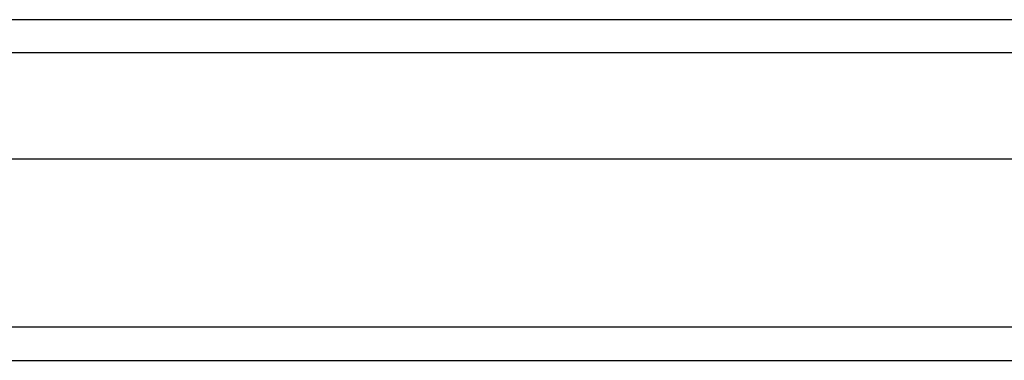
# Model space of a CAD drawing. Header units: inches. Extents: x 7 to 130, y 9 to 81.
# Tile 25 of 61: x 68.653 to 71.153, y 37.59 to 38.456. Entities that reach past the tile are written whole.
import ezdxf

# ---------------------------------------------------------------- set-up
doc = ezdxf.new("R2010")
doc.units = ezdxf.units.IN
doc.header["$MEASUREMENT"] = 0
doc.layers.add('Visible Edges(ANSI)', color=7, linetype='Continuous', lineweight=25)
doc.layers.add('Visible Tangent Edges(ANSI)', color=7, linetype='Continuous', lineweight=25)

msp = doc.modelspace()

# ---------------------------------------------------------------- linework, layer by layer
at = {"layer": 'Visible Edges(ANSI)'}
for p, q in [((54.5503, 38.4563), (72.756, 38.4563)), ((72.9445, 38.1019), (54.3618, 38.1019)), ((53.7371, 37.5901), (73.5691, 37.5901))]:
    msp.add_line(p, q, dxfattribs=at)
at = {"layer": 'Visible Tangent Edges(ANSI)'}
for p, q in [((72.871, 38.3723), (54.4353, 38.3723)), ((73.5691, 37.6741), (53.7371, 37.6741))]:
    msp.add_line(p, q, dxfattribs=at)

doc.saveas('drawing.dxf')
